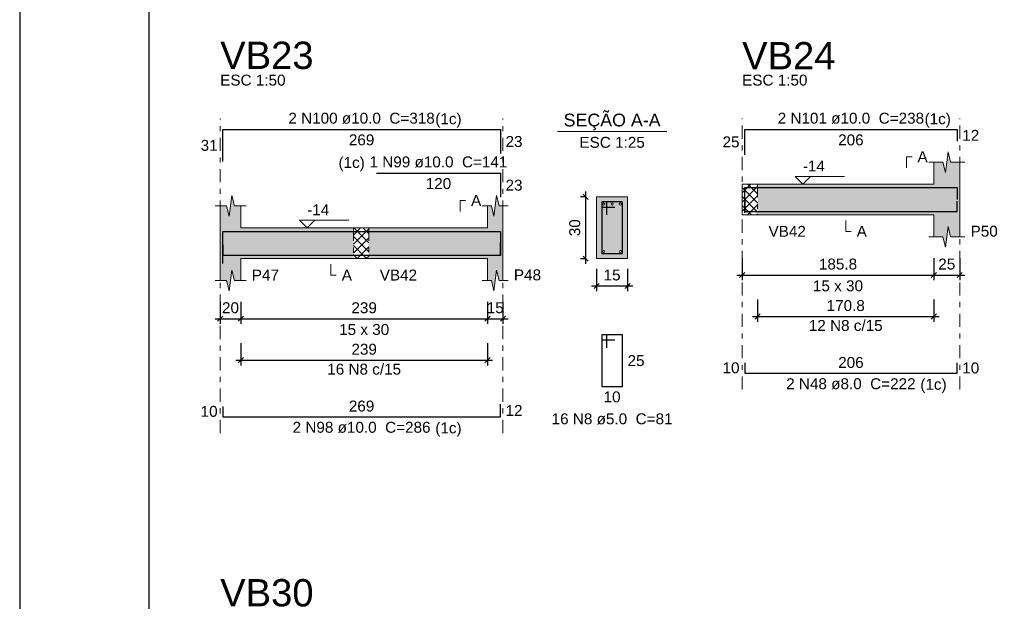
# Model space of a CAD drawing. Header units: millimetres. Extents: x 0 to 119, y 0 to 84.
# Tile 9 of 31: x 0 to 19, y 42 to 53. Entities that reach past the tile are written whole.
import ezdxf

# ---------------------------------------------------------------- set-up
doc = ezdxf.new("R2010")
doc.units = ezdxf.units.MM
doc.header["$MEASUREMENT"] = 0
doc.linetypes.add('DASHDOT', pattern=[2.54, 1.27, -0.635, 0, -0.635])
doc.linetypes.add('NULL', pattern=[0])
doc.layers.get('0').update_dxf_attribs({"lineweight": 18})
for name, color, linetype, lineweight in [('Descrição da armadura', 7, 'Continuous', 0), ('DT-Barras na forma', 2, 'Continuous', 30), ('DT-Barras no corte', 5, 'Continuous', 5), ('DT-Barras rebatidas', 2, 'Continuous', 30), ('DT-Cotas', 9, 'Continuous', 5), ('DT-Forma', 5, 'Continuous', 5), ('DT-Hachura forma vigas', 254, 'Continuous', 5), ('DT-Hachura intersecção vigas', 9, 'Continuous', 5), ('DT-Hachura seção vigas', 254, 'Continuous', 5), ('DT-Pontilhado', 9, 'DASHDOT', 5), ('DT-Textos', 7, 'Continuous', 5), ('DT-Título', 3, 'Continuous', 20), ('Textos armaduras', 7, 'Continuous', 0)]:
    doc.layers.add(name, color=color, linetype=linetype, lineweight=lineweight)
doc.layers.add('SEDUC_MARF', color=1, linetype='Continuous')
doc.layers.add('SEDUC_MARGG', color=7, linetype='Continuous')
doc.styles.add('Arial', font='txt')
doc.dimstyles.new('UM_25.000000', dxfattribs={"dimtxt": 0.18, "dimasz": 0.1, "dimexe": 0.1, "dimexo": 0.2, "dimgap": 0, "dimtad": 1, "dimtih": 1, "dimtoh": 1, "dimdec": 1, "dimlfac": 25, "dimzin": 0, "dimdsep": 46, "dimtxsty": 'Standard', "dimcen": 0.09, "dimdle": 0.1, "dimadec": 1, "dimazin": 2, "dimtfac": 1, "dimtdec": 4, "dimtofl": 0, "dimtmove": 0, "dimatfit": 3, "dimfxl": 1, "dimtolj": 1, "dimarcsym": 0})
doc.dimstyles.new('UM_50.000000', dxfattribs={"dimtxt": 0.18, "dimasz": 0.1, "dimexe": 0.1, "dimexo": 0.2, "dimgap": 0, "dimtad": 1, "dimtih": 1, "dimtoh": 1, "dimdec": 1, "dimlfac": 50, "dimzin": 0, "dimdsep": 46, "dimtxsty": 'Standard', "dimcen": 0.09, "dimdle": 0.1, "dimadec": 1, "dimazin": 2, "dimtfac": 1, "dimtdec": 4, "dimtofl": 0, "dimtmove": 0, "dimatfit": 3, "dimfxl": 1, "dimtolj": 1, "dimarcsym": 0})

# ---------------------------------------------------------------- blocks, each defined once
blk = doc.blocks.new('_Oblique')
at = {"color": 0, "linetype": 'ByBlock', "lineweight": -2}
blk.add_line((-0.5, -0.5), (0.5, 0.5), dxfattribs=at)
blk = doc.blocks.new('*D146')
at = {"layer": 'Defpoints', "color": 0}
for p in [(3.885853, 47.62218), (4.285853, 47.62218), (4.285853, 47.09268)]:
    blk.add_point(p, dxfattribs=at)
at = {"layer": 'DT-Cotas', "color": 0, "lineweight": -2}
for p, q in [((3.885853, 47.42218), (3.885853, 46.99268)), ((4.285853, 47.42218), (4.285853, 46.99268)), ((3.785853, 47.09268), (4.385853, 47.09268))]:
    blk.add_line(p, q, dxfattribs=at)
at = {"layer": 'DT-Cotas', "color": 0, "lineweight": -2, "xscale": 0.1, "yscale": 0.1, "zscale": 0.1, "rotation": 180}
blk.add_blockref('_Oblique', (3.885853, 47.09268), dxfattribs=at)
at = {"layer": 'DT-Cotas', "color": 0, "lineweight": -2, "xscale": 0.1, "yscale": 0.1, "zscale": 0.1}
blk.add_blockref('_Oblique', (4.285853, 47.09268), dxfattribs=at)
at = {"layer": 'DT-Cotas', "color": 7, "insert": (4.085853, 47.30448), "char_height": 0.2118, "attachment_point": 5, "rotation": 0.0057296, "style": 'Arial'}
blk.add_mtext('\\A1;20', dxfattribs=at)
blk = doc.blocks.new('*D147')
at = {"layer": 'Defpoints', "color": 0}
for p in [(4.285853, 47.62218), (9.065853, 47.62218), (9.065853, 47.09268)]:
    blk.add_point(p, dxfattribs=at)
at = {"layer": 'DT-Cotas', "color": 0, "lineweight": -2}
for p, q in [((4.285853, 47.42218), (4.285853, 46.99268)), ((9.065853, 47.42218), (9.065853, 46.99268)), ((4.185853, 47.09268), (9.165853, 47.09268))]:
    blk.add_line(p, q, dxfattribs=at)
at = {"layer": 'DT-Cotas', "color": 0, "lineweight": -2, "xscale": 0.1, "yscale": 0.1, "zscale": 0.1, "rotation": 180}
blk.add_blockref('_Oblique', (4.285853, 47.09268), dxfattribs=at)
at = {"layer": 'DT-Cotas', "color": 0, "lineweight": -2, "xscale": 0.1, "yscale": 0.1, "zscale": 0.1}
blk.add_blockref('_Oblique', (9.065853, 47.09268), dxfattribs=at)
at = {"layer": 'DT-Cotas', "color": 7, "insert": (6.675853, 47.30448), "char_height": 0.2118, "attachment_point": 5, "rotation": 0.0057296, "style": 'Arial'}
blk.add_mtext('\\A1;239', dxfattribs=at)
blk = doc.blocks.new('*D148')
at = {"layer": 'Defpoints', "color": 0}
for p in [(9.065853, 47.62218), (9.365853, 47.62218), (9.365853, 47.09268)]:
    blk.add_point(p, dxfattribs=at)
at = {"layer": 'DT-Cotas', "color": 0, "lineweight": -2}
for p, q in [((9.065853, 47.42218), (9.065853, 46.99268)), ((9.365853, 47.42218), (9.365853, 46.99268)), ((8.965853, 47.09268), (9.465853, 47.09268))]:
    blk.add_line(p, q, dxfattribs=at)
at = {"layer": 'DT-Cotas', "color": 0, "lineweight": -2, "xscale": 0.1, "yscale": 0.1, "zscale": 0.1, "rotation": 180}
blk.add_blockref('_Oblique', (9.065853, 47.09268), dxfattribs=at)
at = {"layer": 'DT-Cotas', "color": 0, "lineweight": -2, "xscale": 0.1, "yscale": 0.1, "zscale": 0.1}
blk.add_blockref('_Oblique', (9.365853, 47.09268), dxfattribs=at)
at = {"layer": 'DT-Cotas', "color": 7, "insert": (9.215853, 47.30448), "char_height": 0.2118, "attachment_point": 5, "rotation": 0.0057296, "style": 'Arial'}
blk.add_mtext('\\A1;15', dxfattribs=at)
blk = doc.blocks.new('*D149')
at = {"layer": 'Defpoints', "color": 0}
for p in [(10.969181, 49.45758), (11.180981, 49.45758), (11.180981, 48.25758)]:
    blk.add_point(p, dxfattribs=at)
at = {"layer": 'DT-Cotas', "color": 0, "lineweight": -2}
for p, q in [((10.980981, 49.45758), (10.869181, 49.45758)), ((10.969181, 48.15758), (10.969181, 49.55758)), ((10.980981, 48.25758), (10.869181, 48.25758))]:
    blk.add_line(p, q, dxfattribs=at)
at = {"layer": 'DT-Cotas', "color": 0, "lineweight": -2, "xscale": 0.1, "yscale": 0.1, "zscale": 0.1}
for p, rotation in [((10.969181, 49.45758), 90), ((10.969181, 48.25758), 270)]:
    blk.add_blockref('_Oblique', p, dxfattribs=dict(at, rotation=rotation))
at = {"layer": 'DT-Cotas', "color": 7, "insert": (10.757381, 48.85758), "char_height": 0.2118, "attachment_point": 5, "rotation": 90, "style": 'Arial'}
blk.add_mtext('\\A1;30', dxfattribs=at)
blk = doc.blocks.new('*D150')
at = {"layer": 'Defpoints', "color": 0}
for p in [(11.180981, 48.25758), (11.780981, 48.25758), (11.780981, 47.72808)]:
    blk.add_point(p, dxfattribs=at)
at = {"layer": 'DT-Cotas', "color": 0, "lineweight": -2}
for p, q in [((11.180981, 48.05758), (11.180981, 47.62808)), ((11.780981, 48.05758), (11.780981, 47.62808)), ((11.080981, 47.72808), (11.880981, 47.72808))]:
    blk.add_line(p, q, dxfattribs=at)
at = {"layer": 'DT-Cotas', "color": 0, "lineweight": -2, "xscale": 0.1, "yscale": 0.1, "zscale": 0.1, "rotation": 180}
blk.add_blockref('_Oblique', (11.180981, 47.72808), dxfattribs=at)
at = {"layer": 'DT-Cotas', "color": 0, "lineweight": -2, "xscale": 0.1, "yscale": 0.1, "zscale": 0.1}
blk.add_blockref('_Oblique', (11.780981, 47.72808), dxfattribs=at)
at = {"layer": 'DT-Cotas', "color": 7, "insert": (11.480981, 47.93988), "char_height": 0.2118, "attachment_point": 5, "rotation": 0.0057296, "style": 'Arial'}
blk.add_mtext('\\A1;15', dxfattribs=at)
blk = doc.blocks.new('*D151')
at = {"layer": 'Defpoints', "color": 0}
for p in [(4.285853, 46.81734), (9.065853, 46.81734), (9.065853, 46.28784)]:
    blk.add_point(p, dxfattribs=at)
at = {"layer": 'DT-Cotas', "color": 0, "lineweight": -2}
for p, q in [((4.285853, 46.61734), (4.285853, 46.18784)), ((9.065853, 46.61734), (9.065853, 46.18784)), ((4.185853, 46.28784), (9.165853, 46.28784))]:
    blk.add_line(p, q, dxfattribs=at)
at = {"layer": 'DT-Cotas', "color": 0, "lineweight": -2, "xscale": 0.1, "yscale": 0.1, "zscale": 0.1, "rotation": 180}
blk.add_blockref('_Oblique', (4.285853, 46.28784), dxfattribs=at)
at = {"layer": 'DT-Cotas', "color": 0, "lineweight": -2, "xscale": 0.1, "yscale": 0.1, "zscale": 0.1}
blk.add_blockref('_Oblique', (9.065853, 46.28784), dxfattribs=at)
at = {"layer": 'DT-Cotas', "color": 7, "insert": (6.675853, 46.49964), "char_height": 0.2118, "attachment_point": 5, "rotation": 0.0057296, "style": 'Arial'}
blk.add_mtext('\\A1;239', dxfattribs=at)
blk = doc.blocks.new('*D152')
at = {"layer": 'Defpoints', "color": 0}
for p in [(14.000521, 48.46938), (17.717321, 48.46938), (17.717321, 47.93988)]:
    blk.add_point(p, dxfattribs=at)
at = {"layer": 'DT-Cotas', "color": 0, "lineweight": -2}
for p, q in [((14.000521, 48.26938), (14.000521, 47.83988)), ((17.717321, 48.26938), (17.717321, 47.83988)), ((13.900521, 47.93988), (17.817321, 47.93988))]:
    blk.add_line(p, q, dxfattribs=at)
at = {"layer": 'DT-Cotas', "color": 0, "lineweight": -2, "xscale": 0.1, "yscale": 0.1, "zscale": 0.1, "rotation": 180}
blk.add_blockref('_Oblique', (14.000521, 47.93988), dxfattribs=at)
at = {"layer": 'DT-Cotas', "color": 0, "lineweight": -2, "xscale": 0.1, "yscale": 0.1, "zscale": 0.1}
blk.add_blockref('_Oblique', (17.717321, 47.93988), dxfattribs=at)
at = {"layer": 'DT-Cotas', "color": 7, "insert": (15.858921, 48.15168), "char_height": 0.2118, "attachment_point": 5, "rotation": 0.0057296, "style": 'Arial'}
blk.add_mtext('\\A1;185.8', dxfattribs=at)
blk = doc.blocks.new('*D153')
at = {"layer": 'Defpoints', "color": 0}
for p in [(17.717321, 48.46938), (18.217321, 48.46938), (18.217321, 47.93988)]:
    blk.add_point(p, dxfattribs=at)
at = {"layer": 'DT-Cotas', "color": 0, "lineweight": -2}
for p, q in [((17.717321, 48.26938), (17.717321, 47.83988)), ((18.217321, 48.26938), (18.217321, 47.83988)), ((17.617321, 47.93988), (18.317321, 47.93988))]:
    blk.add_line(p, q, dxfattribs=at)
at = {"layer": 'DT-Cotas', "color": 0, "lineweight": -2, "xscale": 0.1, "yscale": 0.1, "zscale": 0.1, "rotation": 180}
blk.add_blockref('_Oblique', (17.717321, 47.93988), dxfattribs=at)
at = {"layer": 'DT-Cotas', "color": 0, "lineweight": -2, "xscale": 0.1, "yscale": 0.1, "zscale": 0.1}
blk.add_blockref('_Oblique', (18.217321, 47.93988), dxfattribs=at)
at = {"layer": 'DT-Cotas', "color": 7, "insert": (17.967321, 48.15168), "char_height": 0.2118, "attachment_point": 5, "rotation": 0.0057296, "style": 'Arial'}
blk.add_mtext('\\A1;25', dxfattribs=at)
blk = doc.blocks.new('*D156')
at = {"layer": 'Defpoints', "color": 0}
for p in [(14.300521, 47.66454), (17.717321, 47.66454), (17.717321, 47.13504)]:
    blk.add_point(p, dxfattribs=at)
at = {"layer": 'DT-Cotas', "color": 0, "lineweight": -2}
for p, q in [((14.300521, 47.46454), (14.300521, 47.03504)), ((17.717321, 47.46454), (17.717321, 47.03504)), ((14.200521, 47.13504), (17.817321, 47.13504))]:
    blk.add_line(p, q, dxfattribs=at)
at = {"layer": 'DT-Cotas', "color": 0, "lineweight": -2, "xscale": 0.1, "yscale": 0.1, "zscale": 0.1, "rotation": 180}
blk.add_blockref('_Oblique', (14.300521, 47.13504), dxfattribs=at)
at = {"layer": 'DT-Cotas', "color": 0, "lineweight": -2, "xscale": 0.1, "yscale": 0.1, "zscale": 0.1}
blk.add_blockref('_Oblique', (17.717321, 47.13504), dxfattribs=at)
at = {"layer": 'DT-Cotas', "color": 7, "insert": (16.008921, 47.34684), "char_height": 0.2118, "attachment_point": 5, "rotation": 0.0057296, "style": 'Arial'}
blk.add_mtext('\\A1;170.8', dxfattribs=at)

msp = doc.modelspace()

# ---------------------------------------------------------------- hatches: boundary and pattern name
at = {"layer": 'DT-Hachura forma vigas', "linetype": 'Continuous'}
for points in [[(18.2173, 48.6812), (18.2173, 49.1048), (18.2173, 49.7048), (18.2173, 50.1284), (18.0423, 50.1284), (17.9923, 50.3284), (17.9423, 49.9284), (17.8923, 50.1284), (17.7173, 50.1284), (17.7173, 49.7048), (14.3005, 49.7048), (14.3005, 49.1048), (17.7173, 49.1048), (17.7173, 48.6812), (17.8923, 48.6812), (17.9423, 48.4812), (17.9923, 48.8812), (18.0423, 48.6812), (18.2173, 48.6812)], [(4.2859, 48.2576), (6.4663, 48.2576), (6.4663, 48.8576), (4.2859, 48.8576), (4.2859, 49.2812), (4.1609, 49.2812), (4.1109, 49.4812), (4.0609, 49.0812), (4.0109, 49.2812), (3.8859, 49.2812), (3.8859, 48.8576), (3.8859, 48.2576), (3.8859, 47.834), (4.0109, 47.834), (4.0609, 47.634), (4.1109, 48.034), (4.1609, 47.834), (4.2859, 47.834), (4.2859, 48.2576)], [(9.3659, 47.834), (9.3659, 48.2576), (9.3659, 48.8576), (9.3659, 49.2812), (9.2909, 49.2812), (9.2409, 49.4812), (9.1909, 49.0812), (9.1409, 49.2812), (9.0659, 49.2812), (9.0659, 48.8576), (6.7663, 48.8576), (6.7663, 48.2576), (9.0659, 48.2576), (9.0659, 47.834), (9.1409, 47.834), (9.1909, 47.634), (9.2409, 48.034), (9.2909, 47.834), (9.3659, 47.834)]]:
    msp.add_hatch(color=254, dxfattribs=at).paths.add_polyline_path(points)
at = {"layer": 'DT-Hachura intersecção vigas', "linetype": 'Continuous'}
h = msp.add_hatch(dxfattribs=at)
h.set_pattern_fill('ANSI37', color=9, style=0)
h.paths.add_polyline_path([(14.0005, 49.1048), (14.3005, 49.1048), (14.3005, 49.7048), (14.0005, 49.7048), (14.0005, 49.1048)])
h = msp.add_hatch(dxfattribs=at)
h.set_pattern_fill('ANSI37', color=9, style=0)
h.paths.add_polyline_path([(6.4663, 48.2576), (6.7663, 48.2576), (6.7663, 48.8576), (6.4663, 48.8576), (6.4663, 48.2576)])
at = {"layer": 'DT-Hachura seção vigas', "linetype": 'Continuous'}
msp.add_hatch(color=254, dxfattribs=at).paths.add_polyline_path([(11.181, 48.2576), (11.181, 48.2576), (11.781, 48.2576), (11.781, 49.4576), (11.181, 49.4576), (11.181, 48.2576)])

# ---------------------------------------------------------------- linework, layer by layer
at = {"layer": 'DT-Barras na forma'}
for p, q in [((11.381, 49.3576), (11.281, 49.3576)), ((11.281, 49.3576), (11.281, 48.3576)), ((11.681, 49.3576), (11.281, 49.3576)), ((11.281, 49.3576), (11.281, 49.2576)), ((11.281, 49.2576), (11.531, 49.2576)), ((11.381, 49.1076), (11.381, 49.3576)), ((11.681, 48.3576), (11.681, 49.3576)), ((11.281, 48.3576), (11.681, 48.3576))]:
    msp.add_line(p, q, dxfattribs=at)
for points in [[(14.0505, 49.1448), (14.0505, 49.6348), (18.1673, 49.6348), (18.1673, 49.4048)], [(14.0505, 49.3728), (14.0505, 49.1728), (18.1673, 49.1728), (18.1673, 49.3728)], [(3.9359, 48.1627), (3.9359, 48.7876), (9.3159, 48.7876), (9.3159, 48.3195)], [(6.9159, 48.7876), (9.3159, 48.7876), (9.3159, 48.3195)], [(3.9359, 48.5276), (3.9359, 48.3276), (9.3159, 48.3276), (9.3159, 48.5676)]]:
    msp.add_lwpolyline(points, dxfattribs=at)
at = {"layer": 'DT-Barras no corte'}
for centre in [(11.321, 49.3176), (11.481, 49.3176), (11.641, 49.3176), (11.321, 48.3976), (11.641, 48.3976)]:
    msp.add_circle(centre, 0.02, dxfattribs=at)
at = {"layer": 'DT-Barras rebatidas'}
for points in [[(3.9359, 50.1395), (3.9359, 50.7644), (9.3159, 50.7644), (9.3159, 50.2963)], [(14.0505, 50.2744), (14.0505, 50.7644), (18.1673, 50.7644), (18.1673, 50.5344)], [(6.9159, 49.9172), (9.3159, 49.9172), (9.3159, 49.4491)], [(11.381, 46.5309), (11.381, 46.7809), (11.281, 46.7809), (11.281, 45.7809), (11.681, 45.7809), (11.681, 46.7809), (11.281, 46.7809), (11.281, 46.6809), (11.531, 46.6809)], [(14.0505, 46.2381), (14.0505, 46.0381), (18.1673, 46.0381), (18.1673, 46.2381)], [(3.9359, 45.3929), (3.9359, 45.1929), (9.3159, 45.1929), (9.3159, 45.4329)]]:
    msp.add_lwpolyline(points, dxfattribs=at)
at = {"layer": 'DT-Forma'}
for p, q in [((17.9423, 49.9284), (17.9923, 50.3284)), ((17.9923, 50.3284), (18.0423, 50.1284)), ((17.6173, 50.1284), (17.8923, 50.1284)), ((17.7173, 49.7048), (17.7173, 50.1284)), ((17.8923, 50.1284), (17.9423, 49.9284)), ((18.0423, 50.1284), (18.3173, 50.1284)), ((18.2173, 50.1284), (18.2173, 49.7048)), ((14.0005, 49.7048), (14.3005, 49.7048)), ((14.3005, 49.7048), (17.7173, 49.7048)), ((4.0609, 49.0812), (4.1109, 49.4812)), ((4.1109, 49.4812), (4.1609, 49.2812)), ((9.1909, 49.0812), (9.2409, 49.4812)), ((9.2409, 49.4812), (9.2909, 49.2812)), ((11.781, 49.4576), (11.181, 49.4576)), ((11.181, 49.4576), (11.181, 48.2576)), ((11.781, 48.2576), (11.781, 49.4576)), ((3.7859, 49.2812), (4.0109, 49.2812)), ((3.8859, 48.8576), (3.8859, 49.2812)), ((4.0109, 49.2812), (4.0609, 49.0812)), ((4.1609, 49.2812), (4.3859, 49.2812)), ((4.2859, 49.2812), (4.2859, 48.8576)), ((8.9659, 49.2812), (9.1409, 49.2812)), ((9.0659, 48.8576), (9.0659, 49.2812)), ((9.1409, 49.2812), (9.1909, 49.0812)), ((9.2909, 49.2812), (9.4659, 49.2812)), ((9.3659, 49.2812), (9.3659, 48.8576)), ((14.0005, 49.1048), (14.3005, 49.1048)), ((14.3005, 49.1048), (17.7173, 49.1048)), ((17.7173, 49.1048), (17.7173, 48.6812)), ((18.2173, 48.6812), (18.2173, 49.1048)), ((4.2859, 48.8576), (6.4663, 48.8576)), ((6.4663, 48.8576), (6.7663, 48.8576)), ((6.7663, 48.8576), (9.0659, 48.8576)), ((17.9423, 48.4812), (17.9923, 48.8812)), ((17.9923, 48.8812), (18.0423, 48.6812)), ((17.6173, 48.6812), (17.8923, 48.6812)), ((17.8923, 48.6812), (17.9423, 48.4812)), ((18.0423, 48.6812), (18.3173, 48.6812)), ((3.8859, 48.2576), (3.8859, 47.834)), ((4.2859, 47.834), (4.2859, 48.2576)), ((4.2859, 48.2576), (6.4663, 48.2576)), ((6.4663, 48.2576), (6.7663, 48.2576)), ((6.7663, 48.2576), (9.0659, 48.2576)), ((9.0659, 48.2576), (9.0659, 47.834)), ((9.3659, 47.834), (9.3659, 48.2576)), ((11.181, 48.2576), (11.781, 48.2576)), ((4.0609, 47.634), (4.1109, 48.034)), ((4.1109, 48.034), (4.1609, 47.834)), ((9.1909, 47.634), (9.2409, 48.034)), ((9.2409, 48.034), (9.2909, 47.834)), ((3.7859, 47.834), (4.0109, 47.834)), ((4.0109, 47.834), (4.0609, 47.634)), ((4.1609, 47.834), (4.3859, 47.834)), ((8.9659, 47.834), (9.1409, 47.834)), ((9.1409, 47.834), (9.1909, 47.634)), ((9.2909, 47.834), (9.4659, 47.834))]:
    msp.add_line(p, q, dxfattribs=at)
at = {"layer": 'DT-Forma', "linetype": 'Continuous'}
for p, q in [((14.0005, 49.1048), (14.0005, 49.7048)), ((18.2173, 49.7048), (18.2173, 49.1048)), ((3.8859, 48.2576), (3.8859, 48.8576)), ((9.3659, 48.8576), (9.3659, 48.2576))]:
    msp.add_line(p, q, dxfattribs=at)
at = {"layer": 'DT-Pontilhado', "ltscale": 0.2}
for p, q in [((3.8859, 44.8752), (3.8859, 50.9762)), ((9.3659, 44.8752), (9.3659, 50.9762)), ((14.0005, 45.7204), (14.0005, 50.9762)), ((18.2173, 45.7204), (18.2173, 50.9762)), ((14.3005, 49.7048), (14.3005, 49.1048)), ((6.4663, 48.8576), (6.4663, 48.2576)), ((6.7663, 48.8576), (6.7663, 48.2576))]:
    msp.add_line(p, q, dxfattribs=at)
at = {"layer": 'DT-Textos'}
msp.add_line((10.422, 50.7225), (12.54, 50.7225), dxfattribs=at)
for points in [[(17.1878, 50.0225), (17.1878, 50.2343), (17.2937, 50.2343)], [(15.3256, 49.853), (15.1773, 49.7048), (15.029, 49.853), (15.9821, 49.853)], [(8.5364, 49.1753), (8.5364, 49.3871), (8.6423, 49.3871)], [(5.7199, 49.0058), (5.5716, 48.8576), (5.4233, 49.0058), (6.3764, 49.0058)], [(16.0089, 48.9989), (16.0089, 48.7871), (16.1148, 48.7871)], [(6.0302, 48.1517), (6.0302, 47.9399), (6.1361, 47.9399)]]:
    msp.add_lwpolyline(points, dxfattribs=at)
at = {"layer": 'SEDUC_MARF'}
msp.add_lwpolyline([(118.9, 84.1), (0, 84.1), (0, 0), (118.9, 0)], close=True, dxfattribs=at)
at = {"layer": 'SEDUC_MARGG'}
msp.add_lwpolyline([(2.5, 1), (117.9, 1), (117.9, 83.1), (2.5, 83.1), (2.5, 1)], dxfattribs=at)

# ---------------------------------------------------------------- texts
at = {"layer": 'Descrição da armadura', "linetype": 'NULL', "char_height": 0.2118, "attachment_point": 8, "line_spacing_factor": 0.9, "style": 'Arial'}
for s, insert, width in [('2 N100 ø10.0  C=318', (6.626, 50.8707), 5.562109), ('2 N101 ø10.0  C=238', (16.1087, 50.8707), 5.562109), ('1 N99 ø10.0  C=141', (8.116, 50.0227), 5.239541), ('12 N8 c/15', (16.0089, 46.8533), 2.805127), ('16 N8 c/15', (6.6759, 46.0061), 2.805127), ('2 N48 ø8.0  C=222', (16.1087, 45.7207), 4.916973), ('16 N8 ø5.0  C=81', (11.481, 45.0397), 4.594404), ('2 N98 ø10.0  C=286', (6.626, 44.8757), 5.239541)]:
    msp.add_mtext(s, dxfattribs=dict(at, insert=insert, width=width))
at = {"layer": 'DT-Textos', "linetype": 'NULL', "line_spacing_factor": 0.798, "style": 'Arial'}
for s, insert, char_height, width, attachment_point in [('ESC 1:50', (3.886, 51.6117), 0.2118, 2.482559, 7), ('ESC 1:50', (14.0007, 51.6117), 0.2118, 2.482559, 7), ('SEÇÃO A-A', (11.481, 50.7468), 0.2471, 3.812061, 8), ('(1c)', (8.054, 50.8008), 0.2118, 0.998857, 7), ('(1c)', (17.5367, 50.8008), 0.2118, 0.998857, 7), ('ESC 1:25', (11.481, 50.4047), 0.2118, 2.482559, 8), ('A', (17.3997, 50.1287), 0.2118, 0.386855, 7), ('(1c)', (6.688, 49.9528), 0.2118, 0.998857, 9), ('-14', (15.1777, 49.9487), 0.2118, 0.838281, 7), ('A', (8.748, 49.2817), 0.2118, 0.386855, 7), ('-14', (5.572, 49.1007), 0.2118, 0.838281, 7), ('VB42', (14.5127, 48.6817), 0.2118, 1.418848, 7), ('A', (16.2207, 48.6817), 0.2118, 0.386855, 7), ('P50', (18.4287, 48.6817), 0.2118, 1.031992, 7), ('P47', (4.498, 47.8337), 0.2118, 1.031992, 7), ('A', (6.242, 47.8337), 0.2118, 0.386855, 7), ('VB42', (6.978, 47.8337), 0.2118, 1.418848, 7), ('P48', (9.578, 47.8337), 0.2118, 1.031992, 7), ('15 x 30', (15.8587, 47.6227), 0.2118, 1.902559, 8), ('15 x 30', (6.676, 46.7747), 0.2118, 1.902559, 8), ('(1c)', (17.4547, 45.6508), 0.2118, 0.998857, 7), ('(1c)', (8.054, 44.8058), 0.2118, 0.998857, 7)]:
    msp.add_mtext(s, dxfattribs=dict(at, insert=insert, char_height=char_height, width=width, attachment_point=attachment_point))
at = {"layer": 'DT-Título', "linetype": 'NULL', "char_height": 0.5295, "width": 3.620508, "attachment_point": 7, "line_spacing_factor": 0.798, "style": 'Arial'}
for s, insert in [('VB23', (3.886, 51.9295)), ('VB24', (14.0007, 51.9295)), ('VB30', (3.886, 41.5059))]:
    msp.add_mtext(s, dxfattribs=dict(at, insert=insert))
at = {"layer": 'Textos armaduras', "linetype": 'NULL', "char_height": 0.2118, "line_spacing_factor": 0.9, "style": 'Arial'}
for s, insert, width, attachment_point in [('12', (18.2673, 50.7553), 1.045137, 1), ('31', (3.8359, 50.346), 1.045137, 9), ('269', (6.6259, 50.6671), 1.367705, 2), ('23', (9.4159, 50.6363), 1.045137, 1), ('25', (13.9505, 50.4135), 1.045137, 9), ('206', (16.1089, 50.6671), 1.367705, 2), ('120', (8.1159, 49.8199), 1.367705, 2), ('23', (9.4159, 49.7891), 1.045137, 1), ('25', (11.781, 46.3868), 1.045137, 1), ('206', (16.1089, 46.1354), 1.367705, 8), ('10', (13.9505, 46.0322), 1.045137, 9), ('10', (18.2673, 46.244), 1.045137, 1), ('10', (11.481, 45.6836), 1.045137, 2), ('10', (3.8359, 45.187), 1.045137, 9), ('269', (6.6259, 45.2902), 1.367705, 8), ('12', (9.4159, 45.4188), 1.045137, 1)]:
    msp.add_mtext(s, dxfattribs=dict(at, insert=insert, width=width, attachment_point=attachment_point))

# ---------------------------------------------------------------- dimensions: what is measured, and where the dimension line sits
at = {"layer": 'DT-Cotas'}
dim = msp.add_linear_dim(base=(10.9692, 49.4576), p1=(11.181, 48.2576), p2=(11.181, 49.4576), angle=90, dimstyle='UM_25.000000', override={"dimtxt": 0.2118, "dimasz": 0.1, "dimexe": 0.1, "dimexo": 0.2, "dimtad": 1, "dimtih": 0, "dimtoh": 0, "dimdec": 1, "dimlfac": 25, "dimzin": 8, "dimtxsty": 'Arial', "dimblk": 'Oblique', "dimblk1": 'Oblique', "dimblk2": 'Oblique', "dimsah": 1, "dimdle": 0.1, "dimse1": 0, "dimse2": 0, "dimclrt": 7, "dimadec": 1, "dimazin": 3, "dimtmove": 2, "dimldrblk": 'Oblique'}, dxfattribs=at)
dim.commit()
dim.dimension.update_dxf_attribs({"geometry": '*D149', "text_midpoint": (10.7574, 48.8576), "dimtype": 160, "text_rotation": 90})
for base, p1, p2, dimstyle, override, picture, middle in [((17.7173, 47.9399), (14.0005, 48.4694), (17.7173, 48.4694), 'UM_50.000000', {"dimtxt": 0.2118, "dimasz": 0.1, "dimexe": 0.1, "dimexo": 0.2, "dimtad": 1, "dimtih": 0, "dimtoh": 0, "dimdec": 1, "dimlfac": 50, "dimzin": 8, "dimtxsty": 'Arial', "dimblk": 'Oblique', "dimblk1": 'Oblique', "dimblk2": 'Oblique', "dimsah": 1, "dimdle": 0.1, "dimse1": 0, "dimse2": 0, "dimclrt": 7, "dimadec": 1, "dimazin": 3, "dimtmove": 2, "dimldrblk": 'Oblique'}, '*D152', (15.8589, 48.1517)), ((18.2173, 47.9399), (17.7173, 48.4694), (18.2173, 48.4694), 'UM_50.000000', {"dimtxt": 0.2118, "dimasz": 0.1, "dimexe": 0.1, "dimexo": 0.2, "dimtad": 1, "dimtih": 0, "dimtoh": 0, "dimdec": 1, "dimlfac": 50, "dimzin": 8, "dimtxsty": 'Arial', "dimblk": 'Oblique', "dimblk1": 'Oblique', "dimblk2": 'Oblique', "dimsah": 1, "dimdle": 0.1, "dimse1": 0, "dimse2": 0, "dimclrt": 7, "dimadec": 1, "dimazin": 3, "dimtmove": 2, "dimldrblk": 'Oblique'}, '*D153', (17.9673, 48.1517)), ((11.781, 47.7281), (11.181, 48.2576), (11.781, 48.2576), 'UM_25.000000', {"dimtxt": 0.2118, "dimasz": 0.1, "dimexe": 0.1, "dimexo": 0.2, "dimtad": 1, "dimtih": 0, "dimtoh": 0, "dimdec": 1, "dimlfac": 25, "dimzin": 8, "dimtxsty": 'Arial', "dimblk": 'Oblique', "dimblk1": 'Oblique', "dimblk2": 'Oblique', "dimsah": 1, "dimdle": 0.1, "dimse1": 0, "dimse2": 0, "dimclrt": 7, "dimadec": 1, "dimazin": 3, "dimtmove": 2, "dimldrblk": 'Oblique'}, '*D150', (11.481, 47.9399)), ((4.2859, 47.0927), (3.8859, 47.6222), (4.2859, 47.6222), 'UM_50.000000', {"dimtxt": 0.2118, "dimasz": 0.1, "dimexe": 0.1, "dimexo": 0.2, "dimtad": 1, "dimtih": 0, "dimtoh": 0, "dimdec": 1, "dimlfac": 50, "dimzin": 8, "dimtxsty": 'Arial', "dimblk": 'Oblique', "dimblk1": 'Oblique', "dimblk2": 'Oblique', "dimsah": 1, "dimdle": 0.1, "dimse1": 0, "dimse2": 0, "dimclrt": 7, "dimadec": 1, "dimazin": 3, "dimtmove": 2, "dimldrblk": 'Oblique'}, '*D146', (4.0859, 47.3045)), ((9.0659, 47.0927), (4.2859, 47.6222), (9.0659, 47.6222), 'UM_50.000000', {"dimtxt": 0.2118, "dimasz": 0.1, "dimexe": 0.1, "dimexo": 0.2, "dimtad": 1, "dimtih": 0, "dimtoh": 0, "dimdec": 1, "dimlfac": 50, "dimzin": 8, "dimtxsty": 'Arial', "dimblk": 'Oblique', "dimblk1": 'Oblique', "dimblk2": 'Oblique', "dimsah": 1, "dimdle": 0.1, "dimse1": 0, "dimse2": 0, "dimclrt": 7, "dimadec": 1, "dimazin": 3, "dimtmove": 2, "dimldrblk": 'Oblique'}, '*D147', (6.6759, 47.3045)), ((9.3659, 47.0927), (9.0659, 47.6222), (9.3659, 47.6222), 'UM_50.000000', {"dimtxt": 0.2118, "dimasz": 0.1, "dimexe": 0.1, "dimexo": 0.2, "dimtad": 1, "dimtih": 0, "dimtoh": 0, "dimdec": 1, "dimlfac": 50, "dimzin": 8, "dimtxsty": 'Arial', "dimblk": 'Oblique', "dimblk1": 'Oblique', "dimblk2": 'Oblique', "dimsah": 1, "dimdle": 0.1, "dimse1": 0, "dimse2": 0, "dimclrt": 7, "dimadec": 1, "dimazin": 3, "dimtmove": 2, "dimldrblk": 'Oblique'}, '*D148', (9.2159, 47.3045)), ((17.7173, 47.135), (14.3005, 47.6645), (17.7173, 47.6645), 'UM_50.000000', {"dimtxt": 0.2118, "dimasz": 0.1, "dimexe": 0.1, "dimexo": 0.2, "dimtad": 1, "dimtih": 0, "dimtoh": 0, "dimdec": 1, "dimlfac": 50, "dimzin": 8, "dimtxsty": 'Arial', "dimblk": 'Oblique', "dimblk1": 'Oblique', "dimblk2": 'Oblique', "dimsah": 1, "dimdle": 0.1, "dimse1": 0, "dimse2": 0, "dimclrt": 7, "dimadec": 1, "dimazin": 3, "dimtmove": 2, "dimldrblk": 'Oblique'}, '*D156', (16.0089, 47.3468)), ((9.0659, 46.2878), (4.2859, 46.8173), (9.0659, 46.8173), 'UM_50.000000', {"dimtxt": 0.2118, "dimasz": 0.1, "dimexe": 0.1, "dimexo": 0.2, "dimtad": 1, "dimtih": 0, "dimtoh": 0, "dimdec": 1, "dimlfac": 50, "dimzin": 8, "dimtxsty": 'Arial', "dimblk": 'Oblique', "dimblk1": 'Oblique', "dimblk2": 'Oblique', "dimsah": 1, "dimdle": 0.1, "dimse1": 0, "dimse2": 0, "dimclrt": 7, "dimadec": 1, "dimazin": 3, "dimtmove": 2, "dimldrblk": 'Oblique'}, '*D151', (6.6759, 46.4996))]:
    dim = msp.add_linear_dim(base=base, p1=p1, p2=p2, dimstyle=dimstyle, override=override, dxfattribs=at)
    dim.commit()
    dim.dimension.update_dxf_attribs({"geometry": picture, "text_midpoint": middle, "dimtype": 160, "text_rotation": 0.00573})

doc.saveas('drawing.dxf')
